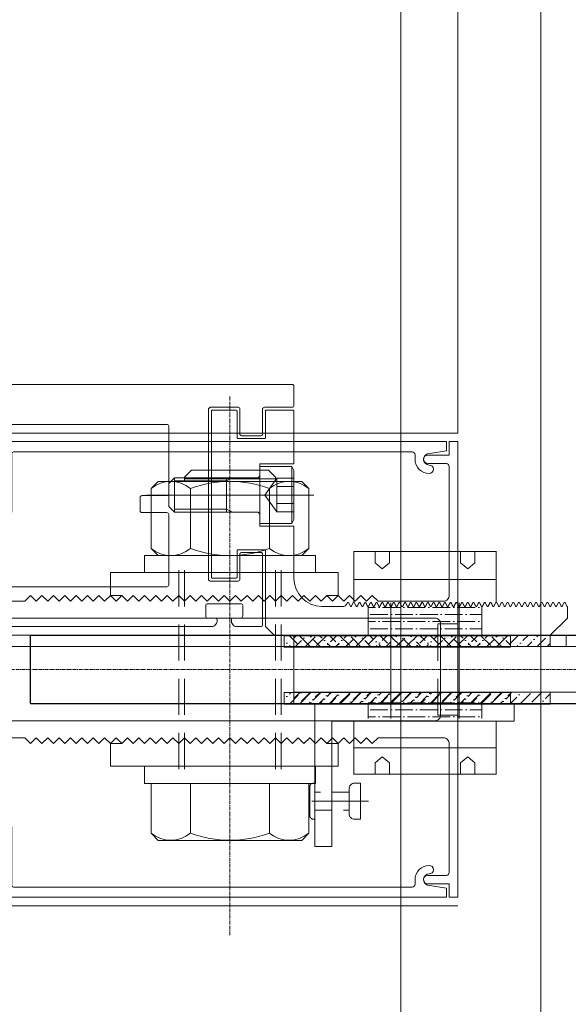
# Model space of a CAD drawing. Header units: inches. Extents: x -647532 to 3008597, y -136987 to 2557681.
# Tile 134 of 153: x 50129 to 50225, y 48724 to 48896. Entities that reach past the tile are written whole.
import ezdxf
from ezdxf import colors
from ezdxf.entities.mleader import LeaderData, LeaderLine
from ezdxf.enums import TextEntityAlignment as Align
from ezdxf.math import Vec2, Vec3

# ---------------------------------------------------------------- set-up
doc = ezdxf.new("R2010")
doc.units = ezdxf.units.IN
doc.header["$MEASUREMENT"] = 0
for name, pattern in [('BIAL-IT1I-KGD-001-IN-DWG-141 LEVEL 2 - OVERALL FIRE EXIT PLAN$0$CEN1', [13.5, 10, -1.5, 0.5, -1.5]), ('BIAL-IT1I-KGD-001-IN-DWG-141 LEVEL 2 - OVERALL FIRE EXIT PLAN$0$CENTER', [2, 1.25, -0.25, 0.25, -0.25]), ('BIAL-IT1I-KGD-001-IN-DWG-141 LEVEL 2 - OVERALL FIRE EXIT PLAN$0$HID1', [5, 3, -2]), ('BIAL-IT1I-KGD-001-IN-DWG-141 LEVEL 2 - OVERALL FIRE EXIT PLAN$0$HIDDEN', [9.525, 6.35, -3.175])]:
    doc.linetypes.add(name, pattern=pattern)
doc.layers.add('ARCH', color=8, linetype='Continuous')
for name, color, linetype, lineweight in [('FURN', 8, 'Continuous', 5), ('FURN-HATCH', 8, 'Continuous', 5), ('YD-EXTERNAL 1', 8, 'Continuous', 5)]:
    doc.layers.add(name, color=color, linetype=linetype, lineweight=lineweight)
doc.styles.add('ARIAL', font='arial.ttf')
doc.styles.get("Standard").update_dxf_attribs({"font": 'arial.ttf'})
pattern_1 = [(315, (50728.0187, 50111.9277), (0.6629126, -2.4306796), [3.125, -0.625, 0, -0.625])]
pattern_2 = [(45, (50728.0187, 47452.6674), (0.6629126, 2.4306796), [3.125, -0.625, 0, -0.625])]
pattern_3 = [(45, (50735.009, 47452.767), (0.6629126, 2.4306796), [3.125, -0.625, 0, -0.625])]

# ---------------------------------------------------------------- blocks, each defined once
blk = doc.blocks.new('BIAL-IT1I-KGD-001-IN-DWG-141 LEVEL 2 - OVERALL FIRE EXIT PLAN$0$A$C2308196E')
at = {"linetype": 'Continuous', "ltscale": 3}
h = blk.add_hatch(dxfattribs=at)
h.set_pattern_fill('ANSI36', color=256, scale=10, angle=-45, style=0)
h.set_pattern_definition([(360, (-3847.5956, -1444.022), (2.1875, 1.25), [3.125, -0.625, 0, -0.625])])
h.paths.add_polyline_path([(10.61, 24.85), (6.61, 24.85), (6.61, 21.1), (10.61, 21.1)])
h.paths.add_polyline_path([(6.61, 24.85), (-5.39, 24.85), (-5.39, 21.1), (6.61, 21.1)])
h.paths.add_polyline_path([(-5.39, 24.85), (-9.39, 24.85), (-9.39, 21.1), (-5.39, 21.1)])
h = blk.add_hatch(dxfattribs=at)
h.set_pattern_fill('ANSI36', color=256, scale=10, angle=-45, style=0)
h.set_pattern_definition([(360, (-3847.5956, -1443.2692), (2.1875, 1.25), [3.125, -0.625, 0, -0.625])])
h.paths.add_polyline_path([(6.61, 4.85, -0.284188), (6.7, 4.8), (7.02, 4.16, 0.618034), (7.2, 4.16), (7.52, 4.8, -0.618034), (7.7, 4.8), (8.02, 4.16, 0.618034), (8.2, 4.16), (8.52, 4.8, -0.618034), (8.7, 4.8), (9.02, 4.16, 0.618034), (9.2, 4.16), (9.52, 4.8, -0.618034), (9.7, 4.8), (10.02, 4.16, 0.618034), (10.2, 4.16), (10.52, 4.8, -0.28397), (10.61, 4.85), (10.61, 9.85), (6.61, 9.85)])
h.paths.add_polyline_path([(-5.39, 4.85, -0.283985), (-5.3, 4.8), (-4.98, 4.16, 0.618034), (-4.8, 4.16), (-4.48, 4.8, -0.618034), (-4.3, 4.8), (-3.98, 4.16, 0.618034), (-3.8, 4.16), (-3.48, 4.8, -0.618034), (-3.3, 4.8), (-2.98, 4.16, 0.618034), (-2.8, 4.16), (-2.48, 4.8, -0.618034), (-2.3, 4.8), (-1.98, 4.16, 0.618034), (-1.8, 4.16), (-1.48, 4.8, -0.618034), (-1.3, 4.8), (-0.98, 4.16, 0.618034), (-0.8, 4.16), (-0.48, 4.8, -0.618034), (-0.3, 4.8), (0.02, 4.16, 0.618034), (0.2, 4.16), (0.52, 4.8, -0.618034), (0.7, 4.8), (1.02, 4.16, 0.618034), (1.2, 4.16), (1.52, 4.8, -0.618034), (1.7, 4.8), (2.02, 4.16, 0.618034), (2.2, 4.16), (2.52, 4.8, -0.618034), (2.7, 4.8), (3.02, 4.16, 0.618034), (3.2, 4.16), (3.52, 4.8, -0.618034), (3.7, 4.8), (4.02, 4.16, 0.618034), (4.2, 4.16), (4.52, 4.8, -0.618034), (4.7, 4.8), (5.02, 4.16, 0.618034), (5.2, 4.16), (5.52, 4.8, -0.618034), (5.7, 4.8), (6.02, 4.16, 0.618034), (6.2, 4.16), (6.52, 4.8, -0.28397), (6.61, 4.85), (6.61, 9.85), (-5.39, 9.85)])
h.paths.add_polyline_path([(-9.39, 4.85, -0.283985), (-9.3, 4.8), (-8.98, 4.16, 0.618034), (-8.8, 4.16), (-8.48, 4.8, -0.618034), (-8.3, 4.8), (-7.98, 4.16, 0.618034), (-7.8, 4.16), (-7.48, 4.8, -0.618034), (-7.3, 4.8), (-6.98, 4.16, 0.618034), (-6.8, 4.16), (-6.48, 4.8, -0.618034), (-6.3, 4.8), (-5.98, 4.16, 0.618034), (-5.8, 4.16), (-5.48, 4.8, -0.284174), (-5.39, 4.85), (-5.39, 9.85), (-9.39, 9.85)])
for p, q in [((-11.89, 34.25), (-11.89, 29.25)), ((-11.89, 34.15), (13.11, 34.15)), ((-11.89, -5), (-11.89, 0)), ((9.89, 0), (-9.89, 0)), ((-11.89, -4.9), (13.11, -4.9))]:
    blk.add_line(p, q)
for p, q in [((13.11, 34.25), (13.11, 29.25)), ((13.11, -5), (13.11, 0))]:
    blk.add_line(p, q, dxfattribs=at)
at = {"color": 9, "linetype": 'BIAL-IT1I-KGD-001-IN-DWG-141 LEVEL 2 - OVERALL FIRE EXIT PLAN$0$HIDDEN', "ltscale": 5}
for p, q in [((-9.39, 24.4), (-9.39, 21.85)), ((-5.39, 4.1), (-5.39, 24.4)), ((6.61, 4.1), (6.61, 24.4)), ((10.61, 24.4), (10.61, 21.85)), ((-9.39, 9.85), (-9.39, 4.85)), ((10.61, 9.85), (10.61, 4.85))]:
    blk.add_line(p, q, dxfattribs=at)
at = {"color": 9, "linetype": 'BIAL-IT1I-KGD-001-IN-DWG-141 LEVEL 2 - OVERALL FIRE EXIT PLAN$0$HIDDEN', "ltscale": 3}
for points in [[(-8.14, 34.15), (-8.14, 32.19), (-6.89, 31.15), (-5.64, 32.19), (-5.64, 34.15)], [(9.36, 34.15), (9.36, 32.19), (8.11, 31.15), (6.86, 32.19), (6.86, 34.15)], [(-8.14, -4.9), (-8.14, -2.94), (-6.89, -1.9), (-5.64, -2.94), (-5.64, -4.9)], [(9.36, -4.9), (9.36, -2.94), (8.11, -1.9), (6.86, -2.94), (6.86, -4.9)]]:
    blk.add_lwpolyline(points, dxfattribs=at)
at = {"linetype": 'Continuous', "ltscale": 3}
blk.add_lwpolyline([(-11.89, 29.52), (13.11, 29.52), (13.11, 24.85), (-11.89, 24.85)], close=True, dxfattribs=at)
blk.add_lwpolyline([(-11.83, 4), (-11.89, 4), (-11.89, 0), (13.11, 0), (13.11, 4), (13.04, 4), (12.7, 4.7, 0.618034), (12.52, 4.7), (12.2, 4.06, -0.618034), (12.02, 4.06), (11.7, 4.7, 0.618034), (11.52, 4.7), (11.2, 4.06, -0.618034), (11.02, 4.06), (10.7, 4.7, 0.618034), (10.52, 4.7), (10.2, 4.06, -0.618034), (10.02, 4.06), (9.7, 4.7, 0.618034), (9.52, 4.7), (9.2, 4.06, -0.618034), (9.02, 4.06), (8.7, 4.7, 0.618034), (8.52, 4.7), (8.2, 4.06, -0.618034), (8.02, 4.06), (7.7, 4.7, 0.618034), (7.52, 4.7), (7.2, 4.06, -0.618034), (7.02, 4.06), (6.7, 4.7, 0.618034), (6.52, 4.7), (6.2, 4.06, -0.618034), (6.02, 4.06), (5.7, 4.7, 0.618034), (5.52, 4.7), (5.2, 4.06, -0.618034), (5.02, 4.06), (4.7, 4.7, 0.618034), (4.52, 4.7), (4.2, 4.06, -0.618034), (4.02, 4.06), (3.7, 4.7, 0.618034), (3.52, 4.7), (3.2, 4.06, -0.618034), (3.02, 4.06), (2.7, 4.7, 0.618034), (2.52, 4.7), (2.2, 4.06, -0.618034), (2.02, 4.06), (1.7, 4.7, 0.618034), (1.52, 4.7), (1.2, 4.06, -0.618034), (1.02, 4.06), (0.7, 4.7, 0.618034), (0.52, 4.7), (0.2, 4.06, -0.618034), (0.02, 4.06), (-0.3, 4.7, 0.618034), (-0.48, 4.7), (-0.8, 4.06, -0.618034), (-0.98, 4.06), (-1.3, 4.7, 0.618034), (-1.48, 4.7), (-1.8, 4.06, -0.618034), (-1.98, 4.06), (-2.3, 4.7, 0.618034), (-2.48, 4.7), (-2.8, 4.06, -0.618034), (-2.98, 4.06), (-3.3, 4.7, 0.618034), (-3.48, 4.7), (-3.8, 4.06, -0.618034), (-3.98, 4.06), (-4.3, 4.7, 0.618034), (-4.48, 4.7), (-4.8, 4.06, -0.618034), (-4.98, 4.06), (-5.3, 4.7, 0.618034), (-5.48, 4.7), (-5.8, 4.06, -0.618034), (-5.98, 4.06), (-6.3, 4.7, 0.618034), (-6.48, 4.7), (-6.8, 4.06, -0.618034), (-6.98, 4.06), (-7.3, 4.7, 0.618034), (-7.48, 4.7), (-7.8, 4.06, -0.618034), (-7.98, 4.06), (-8.3, 4.7, 0.618034), (-8.48, 4.7), (-8.8, 4.06, -0.618034), (-8.98, 4.06), (-9.3, 4.7, 0.618034), (-9.48, 4.7), (-9.8, 4.06, -0.618034), (-9.98, 4.06), (-10.3, 4.7, 0.618034), (-10.48, 4.7), (-10.8, 4.06, -0.618034), (-10.98, 4.06), (-11.3, 4.7, 0.618034), (-11.48, 4.7), (-11.83, 4)], format="xyb", dxfattribs=at)
blk = doc.blocks.new('BIAL-IT1I-KGD-001-IN-DWG-141 LEVEL 2 - OVERALL FIRE EXIT PLAN$0$b-pr330d')
at = {"color": 1, "linetype": 'BIAL-IT1I-KGD-001-IN-DWG-141 LEVEL 2 - OVERALL FIRE EXIT PLAN$0$HID1'}
for p, q in [((0, -3.2), (0, 3.2)), ((0, 1.58), (6, 1.58)), ((6, -1.58), (0, -1.58))]:
    blk.add_line(p, q, dxfattribs=at)
at = {"color": 7, "linetype": 'BIAL-IT1I-KGD-001-IN-DWG-141 LEVEL 2 - OVERALL FIRE EXIT PLAN$0$CEN1'}
blk.add_line((9.44, 0), (-1.85, 0), dxfattribs=at)
blk.add_lwpolyline([(-0.91, 2.48), (-0.91, -2.48, 0.414214), (-0.21, -3.17), (0, -3.17), (0, 3.17), (-0.21, 3.17, 0.414214)], format="xyb", close=True)
at = {"color": 1, "linetype": 'Continuous'}
blk.add_lwpolyline([(6, 2.17), (6, -2.17, 0.414214), (7, -3.17), (8, -3.17), (8, 3.17), (7, 3.17, 0.414214)], format="xyb", close=True, dxfattribs=at)
blk = doc.blocks.new('BIAL-IT1I-KGD-001-IN-DWG-141 LEVEL 2 - OVERALL FIRE EXIT PLAN$0$Hexagon Socket Head Bolt (M6)')
at = {"ltscale": 0.1}
for p, q in [((-1389.26, 101.15), (-1394.86, 101.15)), ((-1394.86, 101.15), (-1394.86, 91.15)), ((-1389.26, 101.15), (-1389.26, 91.15)), ((-1389.26, 101.15), (-1388.86, 100.46)), ((-1388.86, 100.46), (-1388.86, 91.85)), ((-1410.86, 98.15), (-1409.86, 99.15)), ((-1409.86, 99.15), (-1409.86, 93.15)), ((-1395.36, 99.15), (-1409.86, 99.15)), ((-1409.86, 98.65), (-1400.68, 98.65)), ((-1400.68, 99.15), (-1400.68, 93.15)), ((-1399.68, 99.15), (-1400.68, 98.65)), ((-1393.95, 96.15), (-1391.86, 99.1)), ((-1391.86, 99.1), (-1388.86, 99.1)), ((-1391.86, 99.1), (-1391.86, 93.2)), ((-1410.86, 98.15), (-1410.86, 94.15)), ((-1388.86, 97.63), (-1391.86, 97.63)), ((-1393.95, 96.15), (-1391.86, 93.2)), ((-1410.86, 94.15), (-1409.86, 93.15)), ((-1409.86, 93.65), (-1400.68, 93.65)), ((-1399.68, 93.15), (-1400.68, 93.65)), ((-1388.86, 94.68), (-1391.86, 94.68)), ((-1395.36, 93.15), (-1409.86, 93.15)), ((-1391.86, 93.2), (-1388.86, 93.2)), ((-1389.26, 91.15), (-1388.86, 91.85)), ((-1389.26, 91.15), (-1394.86, 91.15))]:
    blk.add_line(p, q, dxfattribs=at)
at = {"ltscale": 5}
blk.add_line((-1414.78, 96.15), (-1385.4, 96.15), dxfattribs=at)
at = {"ltscale": 0.1}
for centre, start, end in [((-1395.36, 99.65), 270, 0), ((-1395.36, 92.65), 0, 90)]:
    blk.add_arc(centre, 0.5, start, end, dxfattribs=at)
blk = doc.blocks.new('BIAL-IT1I-KGD-001-IN-DWG-141 LEVEL 2 - OVERALL FIRE EXIT PLAN$0$A$C4C907AF7')
at = {"lineweight": -3, "ltscale": 1000}
for p, q in [((94, 146.56), (94, 261.56)), ((106, 146.56), (106, 261.56))]:
    blk.add_line(p, q, dxfattribs=at)
at = {"linetype": 'BIAL-IT1I-KGD-001-IN-DWG-141 LEVEL 2 - OVERALL FIRE EXIT PLAN$0$CENTER', "ltscale": 0.5}
for p, q in [((100, 0), (100, 249.34)), ((53.33, 181.56), (147.94, 181.56))]:
    blk.add_line(p, q, dxfattribs=at)
for p, q in [((58.5, 121.56), (58.5, 221.56)), ((141.5, 221.56), (524.65, 221.56)), ((141.5, 121.56), (141.5, 221.56)), ((70, 194.17), (71.25, 195.42)), ((71.25, 195.42), (80, 195.42)), ((120, 194.17), (121.25, 195.42)), ((131.75, 195.42), (121.25, 195.42)), ((133, 194.17), (131.75, 195.42)), ((70, 194.17), (70, 168.96)), ((120, 194.17), (120, 168.96)), ((133, 194.17), (133, 168.96)), ((71.25, 188.49), (80, 188.49)), ((131.75, 188.49), (121.25, 188.49)), ((133, 189.56), (133.75, 189.56)), ((133.5, 189.56), (133.5, 173.56)), ((133.75, 189.56), (135, 188.31)), ((135, 188.31), (135, 174.81)), ((71.25, 174.63), (80, 174.63)), ((131.75, 174.63), (121.25, 174.63)), ((135, 174.81), (133.75, 173.56)), ((133, 173.56), (133.75, 173.56)), ((70, 168.96), (71.25, 167.71)), ((71.25, 167.71), (80, 167.71)), ((120, 168.96), (121.25, 167.71)), ((131.75, 167.71), (121.25, 167.71)), ((133, 168.96), (131.75, 167.71))]:
    blk.add_line(p, q)
at = {"linetype": 'ByBlock'}
for p, q in [((92, 218.06), (92, 221.56)), ((108, 218.06), (108, 221.56)), ((138.46, 216.27), (138.46, 216.27))]:
    blk.add_line(p, q, dxfattribs=at)
at = {"linetype": 'BIAL-IT1I-KGD-001-IN-DWG-141 LEVEL 2 - OVERALL FIRE EXIT PLAN$0$HIDDEN'}
for p, q in [((108, 221.56), (92, 221.56)), ((92, 218.06), (108, 218.06)), ((82.5, 190.56), (117.5, 190.56)), ((82.5, 189.56), (117.5, 189.56)), ((82.5, 173.56), (117.5, 173.56)), ((82.5, 172.56), (117.5, 172.56))]:
    blk.add_line(p, q, dxfattribs=at)
at = {"lineweight": -3}
blk.add_line((94, 146.56), (106, 146.56), dxfattribs=at)
at = {"linetype": 'ByBlock'}
blk.add_lwpolyline([(88, 137.56), (88, 145.56), (87, 146.56), (88, 147.56), (87, 148.56), (88, 149.56), (87, 150.56), (88, 151.56), (87, 152.56), (88, 153.56), (87, 154.56), (88, 155.56), (87, 156.56), (88, 157.56), (87, 158.56), (88, 159.56), (87, 160.56), (88, 161.56), (87, 162.56), (88, 163.56), (87, 164.56), (88, 165.56), (87, 166.56), (88, 167.56), (87, 168.56), (88, 169.56), (87, 170.56), (88, 171.56), (87, 172.56), (88, 173.56), (87, 174.56), (88, 175.56), (87, 176.56), (88, 177.56), (87, 178.56), (88, 179.56), (87, 180.56), (88, 181.56), (87, 182.56), (88, 183.56), (87, 184.56), (88, 185.56), (87, 186.56), (88, 187.56), (87, 188.56), (88, 189.56), (87, 190.56), (88, 191.56), (87, 192.56), (88, 193.56), (87, 194.56), (88, 195.56), (87, 196.56), (88, 197.56), (87, 198.56), (88, 199.56), (87, 200.56), (88, 201.56), (87, 202.56), (88, 203.56), (87, 204.56), (88, 205.56), (87, 206.56), (88, 207.56), (88, 219.06, 0.414214), (87, 220.06), (64.35, 220.06, 0.414214), (63.85, 219.56), (63.85, 216.31, -1), (62.35, 216.31), (62.35, 220.06), (60, 220.06), (60, 221.56), (140, 221.56), (140, 220.06), (137.65, 220.06), (137.65, 216.31, -1), (136.15, 216.31), (136.15, 219.56, 0.414214), (135.65, 220.06), (113, 220.06, 0.414214), (112, 219.06), (112, 207.56), (113, 206.56), (112, 205.56), (113, 204.56), (112, 203.56), (113, 202.56), (112, 201.56), (113, 200.56), (112, 199.56), (113, 198.56), (112, 197.56), (113, 196.56), (112, 195.56), (113, 194.56), (112, 193.56), (113, 192.56), (112, 191.56), (113, 190.56), (112, 189.56), (113, 188.56), (112, 187.56), (113, 186.56), (112, 185.56), (113, 184.56), (112, 183.56), (113, 182.56), (112, 181.56), (113, 180.56), (112, 179.56), (113, 178.56), (112, 177.56), (113, 176.56), (112, 175.56), (113, 174.56), (112, 173.56), (113, 172.56), (112, 171.56), (113, 170.56), (112, 169.56), (113, 168.56), (112, 167.56), (113, 166.56), (112, 165.56), (113, 164.56), (112, 163.56), (113, 162.56), (112, 161.56), (113, 160.56), (112, 159.56), (113, 158.56), (112, 157.56), (113, 156.56), (112, 155.56), (113, 154.56), (112, 153.56), (113, 152.56), (112, 151.56), (113, 150.56), (112, 149.56), (113, 148.56), (112, 147.56), (113, 146.56), (112, 145.56), (112, 137.56, 0.414214)], format="xyb", dxfattribs=at)
for points in [[(62.3, 214.06, 0.414214), (61.8, 213.56), (61.8, 143.56, 0.414214), (62.1, 143.26), (72.2, 143.26, -0.414214), (72.5, 142.96), (72.5, 142.02, -0.267949), (72.35, 141.76), (71.25, 141.13, -0.414214), (70.57, 141.31), (70.28, 141.81, 0.267949), (69.85, 142.06), (62.1, 142.06, 0.414214), (61.8, 141.76), (61.8, 121.56), (60, 121.56), (60, 219.56), (61.6, 219.56), (62.14, 216.27, 0.86287), (64.1, 216.56, -1), (65.6, 216.56, -0.414214), (63.1, 214.06)], [(137.7, 214.06, -0.414214), (138.2, 213.56), (138.2, 143.56, -0.414214), (137.9, 143.26), (127.8, 143.26, 0.414214), (127.5, 142.96), (127.5, 142.02, 0.267949), (127.65, 141.76), (128.75, 141.13, 0.414214), (129.43, 141.31), (129.72, 141.81, -0.267949), (130.16, 142.06), (137.9, 142.06, -0.414214), (138.2, 141.76), (138.2, 121.56), (140, 121.56), (140, 219.56), (138.4, 219.56), (137.86, 216.27, -0.86287), (135.9, 216.56, 1), (134.4, 216.56, 0.414214), (136.9, 214.06)], [(108, 135.56), (92, 135.56, -0.414214), (91, 136.56), (91, 217.56, -0.414214), (92, 218.56), (108, 218.56, -0.414214), (109, 217.56), (109, 136.56, -0.414214)]]:
    blk.add_lwpolyline(points, format="xyb", close=True, dxfattribs=at)
for points in [[(83, 200.56), (87, 200.56), (87, 198.56), (88, 197.56), (87, 196.56), (88, 195.56), (87, 194.56), (88, 193.56), (87, 192.56), (88, 191.56), (87, 190.56), (88, 189.56), (87, 188.56), (88, 187.56), (87, 186.56), (88, 185.56), (87, 184.56), (88, 183.56), (87, 182.56), (88, 181.56), (87, 180.56), (88, 179.56), (87, 178.56), (88, 177.56), (87, 176.56), (88, 175.56), (87, 174.56), (88, 173.56), (87, 172.56), (88, 171.56), (87, 170.56), (88, 169.56), (87, 168.56), (88, 167.56), (87, 166.56), (88, 165.56), (87, 164.56), (88, 163.56), (87, 162.56), (87, 160.56), (83, 160.56)], [(117, 200.56), (113, 200.56), (113, 198.56), (112, 197.56), (113, 196.56), (112, 195.56), (113, 194.56), (112, 193.56), (113, 192.56), (112, 191.56), (113, 190.56), (112, 189.56), (113, 188.56), (112, 187.56), (113, 186.56), (112, 185.56), (113, 184.56), (112, 183.56), (113, 182.56), (112, 181.56), (113, 180.56), (112, 179.56), (113, 178.56), (112, 177.56), (113, 176.56), (112, 175.56), (113, 174.56), (112, 173.56), (113, 172.56), (112, 171.56), (113, 170.56), (112, 169.56), (113, 168.56), (112, 167.56), (113, 166.56), (112, 165.56), (113, 164.56), (112, 163.56), (113, 162.56), (113, 160.56), (117, 160.56)]]:
    blk.add_lwpolyline(points, close=True, dxfattribs=at)
for points in [[(80, 166.56), (83, 166.56), (83, 196.56), (80, 196.56)], [(120, 166.56), (117, 166.56), (117, 196.56), (120, 196.56)]]:
    blk.add_lwpolyline(points, close=True)
for centre, radius, start, end in [((75.43, 191.95), 5.42, 140.3167, 219.6833), ((125.43, 191.95), 5.42, 140.3167, 219.6833), ((127.58, 191.95), 5.42, 320.3167, 39.6833), ((89.83, 181.56), 19.82, 159.5452, 200.4548), ((139.83, 181.56), 19.82, 159.5452, 200.4548), ((113.18, 181.56), 19.82, 339.5452, 20.4548), ((75.43, 171.17), 5.42, 140.3167, 219.6833), ((125.43, 171.17), 5.42, 140.3167, 219.6833), ((127.58, 171.17), 5.42, 320.3167, 39.6833)]:
    blk.add_arc(centre, radius, start, end)
blk = doc.blocks.new('BIAL-IT1I-KGD-001-IN-DWG-141 LEVEL 2 - OVERALL FIRE EXIT PLAN$0$TYPE 2')
blk.add_line((141.5, 221.56), (4058.5, 221.56))
blk = doc.blocks.new('_TagSlot')
at = {"color": 0, "linetype": 'ByBlock', "lineweight": -2, "transparency": 16777216}
for p, q in [((-4, 4), (4, 4)), ((-4, -4), (4, -4))]:
    blk.add_line(p, q, dxfattribs=at)
for centre, start, end in [((-4, 0), 90, 270), ((4, 0), 270, 90)]:
    blk.add_arc(centre, 4, start, end, dxfattribs=at)
at = {"layer": 'FURN', "color": 0, "transparency": 16777216, "style": 'ARIAL'}
blk.add_attdef('M-01', text='', height=2.5, dxfattribs=at).set_placement((0, -1.5), align=Align.CENTER)
blk = doc.blocks.new('_DotSmall')
at = {"color": 0, "linetype": 'ByBlock', "const_width": 0.5}
blk.add_lwpolyline([(-0.0625, 0, 1), (0.0625, 0, 1)], format="xyb", close=True, dxfattribs=at)
blk = doc.blocks.new('ARCH')
at = {"layer": 'YD-EXTERNAL 1', "linetype": 'Continuous', "ltscale": 5}
h = blk.add_hatch(dxfattribs=at)
h.set_pattern_fill('ANSI36', color=256, scale=10, angle=-180, style=0)
h.set_pattern_definition(pattern_1)
h.paths.add_polyline_path([(50175.124, 48786.298), (50214.865, 48786.298), (50214.865, 48788.298), (50175.124, 48788.298)])
h = blk.add_hatch(dxfattribs=at)
h.set_pattern_fill('ANSI36', color=256, scale=10, angle=-180, style=0)
h.set_pattern_definition(pattern_1)
h.paths.add_polyline_path([(50175.124, 48786.298), (50214.865, 48786.298), (50214.865, 48788.298), (50175.124, 48788.298)])
h = blk.add_hatch(dxfattribs=at)
h.set_pattern_fill('ANSI36', color=256, scale=10, style=0)
h.set_pattern_definition(pattern_3)
h.paths.add_polyline_path([(50176.846, 48786.397), (50221.856, 48786.397), (50221.856, 48788.397), (50176.846, 48788.397)])
h = blk.add_hatch(dxfattribs=at)
h.set_pattern_fill('ANSI36', color=256, scale=10, style=0)
h.set_pattern_definition(pattern_3)
h.paths.add_polyline_path([(50176.846, 48786.397), (50221.856, 48786.397), (50221.856, 48788.397), (50176.846, 48788.397)])
h = blk.add_hatch(dxfattribs=at)
h.set_pattern_fill('ANSI36', color=256, scale=10, angle=-180, style=0)
h.set_pattern_definition(pattern_2)
h.paths.add_polyline_path([(50175.124, 48778.298), (50214.865, 48778.298), (50214.865, 48776.298), (50175.124, 48776.298)])
h = blk.add_hatch(dxfattribs=at)
h.set_pattern_fill('ANSI36', color=256, scale=10, angle=-180, style=0)
h.set_pattern_definition(pattern_2)
h.paths.add_polyline_path([(50175.124, 48778.298), (50214.865, 48778.298), (50214.865, 48776.298), (50175.124, 48776.298)])
h = blk.add_hatch(dxfattribs=at)
h.set_pattern_fill('ANSI36', color=256, scale=10, style=0)
h.set_pattern_definition(pattern_3)
h.paths.add_polyline_path([(50176.846, 48778.397), (50221.856, 48778.397), (50221.856, 48776.298), (50176.846, 48776.298)])
h = blk.add_hatch(dxfattribs=at)
h.set_pattern_fill('ANSI36', color=256, scale=10, style=0)
h.set_pattern_definition(pattern_3)
h.paths.add_polyline_path([(50176.846, 48778.397), (50221.856, 48778.397), (50221.856, 48776.298), (50176.846, 48776.298)])
at = {"layer": 'YD-EXTERNAL 1'}
for p, q in [((50220.177, 90843.513), (50220.177, 48212.125)), ((50018.893, 48788.397), (50224.625, 48788.397)), ((50224.625, 48788.397), (50224.625, 48786.397)), ((50018.893, 48786.397), (50224.625, 48786.397))]:
    blk.add_line(p, q, dxfattribs=at)
for points in [[(50110.866, 48789.897), (50162.346, 48789.897, 0.4527666), (50163.337, 48791.027, 0.4855833), (50163.046, 48791.397), (50161.646, 48791.397, -0.4142136), (50161.346, 48791.697), (50161.346, 48793.597, -0.4142136), (50161.646, 48793.897), (50167.546, 48793.897, -0.4142136), (50167.846, 48793.597), (50167.846, 48791.697, -0.4142136), (50167.546, 48791.397), (50166.146, 48791.397, 0.4855833), (50165.854, 48791.027, 0.4527666), (50166.846, 48789.897), (50171.046, 48789.897, 0.4142136), (50171.346, 48790.197), (50171.346, 48802.597, 0.4142136), (50171.046, 48802.897), (50167.646, 48802.897, 0.4142136), (50167.346, 48802.597), (50167.346, 48798.197, -0.4142136), (50167.046, 48797.897), (50162.146, 48797.897, -0.4142136), (50161.846, 48798.197), (50161.846, 48828.097), (50162.146, 48828.397), (50167.046, 48828.397, -0.4142136), (50167.346, 48828.097), (50167.346, 48823.697, 0.4142136), (50167.646, 48823.397), (50171.046, 48823.397, 0.4142136), (50171.346, 48823.697), (50171.346, 48828.097, -0.4142136), (50171.646, 48828.397), (50176.546, 48828.397, 0.4142136), (50176.846, 48828.697), (50176.846, 48832.097, 0.4142136), (50176.546, 48832.397), (50079.866, 48832.397, 1)], [(50087.666, 48825.397), (50154.546, 48825.397, -0.4142136), (50154.846, 48825.097), (50154.846, 48813.197, -0.4142136), (50154.546, 48812.897), (50150.146, 48812.897, 0.4142136), (50149.846, 48812.597), (50149.846, 48810.197, 0.4142136), (50150.146, 48809.897), (50154.546, 48809.897, -0.4142136), (50154.846, 48809.597), (50154.846, 48797.197, -0.4142136), (50154.546, 48796.897), (50116.166, 48796.897, -0.4142136)]]:
    blk.add_lwpolyline(points, format="xyb", dxfattribs=at)
at = {"layer": 'YD-EXTERNAL 1', "linetype": 'Continuous', "ltscale": 0.1}
blk.add_lwpolyline([(50193.758, 48793.469), (50193.766, 48793.452, 0.618034), (50193.945, 48793.452), (50194.266, 48794.095, -0.618034), (50194.445, 48794.095), (50194.766, 48793.452, 0.618034), (50194.945, 48793.452), (50195.266, 48794.095, -0.618034), (50195.445, 48794.095), (50195.766, 48793.452, 0.618034), (50195.945, 48793.452), (50196.266, 48794.095, -0.618034), (50196.445, 48794.095), (50196.766, 48793.452, 0.618034), (50196.945, 48793.452), (50197.266, 48794.095, -0.618034), (50197.445, 48794.095), (50197.766, 48793.452, 0.618034), (50197.945, 48793.452), (50198.266, 48794.095, -0.618034), (50198.445, 48794.095), (50198.766, 48793.452, 0.618034), (50198.945, 48793.452), (50199.266, 48794.095, -0.618034), (50199.445, 48794.095), (50199.766, 48793.452, 0.618034), (50199.945, 48793.452), (50200.266, 48794.095, -0.618034), (50200.445, 48794.095), (50200.766, 48793.452, 0.618034), (50200.945, 48793.452), (50201.266, 48794.095, -0.618034), (50201.445, 48794.095), (50201.766, 48793.452, 0.618034), (50201.945, 48793.452), (50202.266, 48794.095, -0.618034), (50202.445, 48794.095), (50202.766, 48793.452, 0.618034), (50202.945, 48793.452), (50203.266, 48794.095, -0.618034), (50203.445, 48794.095), (50203.766, 48793.452, 0.618034), (50203.945, 48793.452), (50204.266, 48794.095, -0.618034), (50204.445, 48794.095), (50204.766, 48793.452, 0.618034), (50204.945, 48793.452), (50205.266, 48794.095, -0.618034), (50205.445, 48794.095), (50205.766, 48793.452, 0.618034), (50205.945, 48793.452), (50206.266, 48794.095, -0.618034), (50206.445, 48794.095), (50206.766, 48793.452, 0.618034), (50206.945, 48793.452), (50207.266, 48794.095, -0.618034), (50207.445, 48794.095), (50207.766, 48793.452, 0.618034), (50207.945, 48793.452), (50208.266, 48794.095, -0.618034), (50208.445, 48794.095), (50208.766, 48793.452, 0.618034), (50208.945, 48793.452), (50209.266, 48794.095, -0.618034), (50209.445, 48794.095), (50209.766, 48793.452, 0.618034), (50209.945, 48793.452), (50210.266, 48794.095, -0.618034), (50210.445, 48794.095), (50210.766, 48793.452, 0.618034), (50210.945, 48793.452), (50211.266, 48794.095, -0.618034), (50211.445, 48794.095), (50211.766, 48793.452, 0.618034), (50211.945, 48793.452), (50212.266, 48794.095, -0.618034), (50212.445, 48794.095), (50212.766, 48793.452, 0.618034), (50212.945, 48793.452), (50213.266, 48794.095, -0.618034), (50213.445, 48794.095), (50213.766, 48793.452, 0.618034), (50213.945, 48793.452), (50214.266, 48794.095, -0.618034), (50214.445, 48794.095), (50214.766, 48793.452, 0.618034), (50214.945, 48793.452), (50215.266, 48794.095, -0.618034), (50215.445, 48794.095), (50215.766, 48793.452, 0.618034), (50215.945, 48793.452), (50216.266, 48794.095, -0.618034), (50216.445, 48794.095), (50216.766, 48793.452, 0.618034), (50216.945, 48793.452), (50217.266, 48794.095, -0.618034), (50217.445, 48794.095), (50217.766, 48793.452, 0.618034), (50217.945, 48793.452), (50218.266, 48794.095, -0.618034), (50218.445, 48794.095), (50218.766, 48793.452, 0.618034), (50218.945, 48793.452), (50219.266, 48794.095, -0.618034), (50219.445, 48794.095), (50219.766, 48793.452, 0.618034), (50219.945, 48793.452), (50220.266, 48794.095, -0.618034), (50220.445, 48794.095), (50220.766, 48793.452, 0.618034), (50220.945, 48793.452), (50221.266, 48794.095, -0.618034), (50221.445, 48794.095), (50221.766, 48793.452, 0.618034), (50221.945, 48793.452), (50222.266, 48794.095, -0.618034), (50222.445, 48794.095), (50222.766, 48793.452, 0.618034), (50222.945, 48793.452), (50223.266, 48794.095, -0.618034), (50223.445, 48794.095), (50223.766, 48793.452, 0.618034), (50223.945, 48793.452), (50224.266, 48794.095, -0.618034), (50224.445, 48794.095), (50224.766, 48793.452, 0.284079), (50224.856, 48793.397), (50224.856, 48791.397), (50221.856, 48788.397), (50173.346, 48788.397), (50171.846, 48789.897), (50171.846, 48803.197, 0.4142136), (50171.646, 48803.397), (50167.046, 48803.397, 0.4142136), (50166.846, 48803.197), (50166.846, 48798.597, -0.4142136), (50166.646, 48798.397), (50162.546, 48798.397, -0.4142136), (50162.346, 48798.597), (50162.346, 48827.697, -0.4142136), (50162.546, 48827.897), (50166.646, 48827.897, -0.4142136), (50166.846, 48827.697), (50166.846, 48823.097, 0.4142136), (50167.046, 48822.897), (50171.646, 48822.897, 0.4142136), (50171.846, 48823.097), (50171.846, 48827.697, -0.4142136), (50172.046, 48827.897), (50176.646, 48827.897, -0.4142136), (50176.846, 48827.697), (50176.846, 48818.497), (50170.846, 48818.497), (50170.846, 48807.497), (50176.846, 48807.497), (50176.846, 48798.397, 0.408168), (50181.742, 48793.398), (50185.3, 48793.398, 0.284079), (50186.194, 48793.951), (50186.266, 48794.095, -0.618034), (50186.445, 48794.095), (50186.766, 48793.452, 0.618034), (50186.945, 48793.452), (50187.266, 48794.095, -0.618034), (50187.445, 48794.095), (50187.766, 48793.452, 0.618034), (50187.945, 48793.452), (50188.266, 48794.095, -0.618034), (50188.445, 48794.095), (50188.766, 48793.452, 0.618034), (50188.945, 48793.452), (50189.266, 48794.095, -0.618034), (50189.445, 48794.095), (50189.766, 48793.452, 0.618034), (50189.945, 48793.452), (50190.266, 48794.095, -0.618034), (50190.445, 48794.095), (50190.766, 48793.452, 0.618034), (50190.945, 48793.452), (50191.266, 48794.095, -0.618034), (50191.445, 48794.095), (50191.766, 48793.452, 0.618034), (50191.945, 48793.452), (50192.266, 48794.095, -0.618034), (50192.445, 48794.095), (50192.766, 48793.452, 0.618034), (50192.945, 48793.452), (50193.266, 48794.095, -0.618034), (50193.445, 48794.095), (50193.766, 48793.452, 0.618034)], format="xyb", dxfattribs=at)
for points in [[(50175.124, 48786.298), (50214.865, 48786.298), (50214.865, 48788.298), (50175.124, 48788.298)], [(50175.124, 48786.298), (50214.865, 48786.298), (50214.865, 48788.298), (50175.124, 48788.298)], [(50176.846, 48786.397), (50221.856, 48786.397), (50221.856, 48788.397), (50176.846, 48788.397)], [(50176.846, 48786.397), (50221.856, 48786.397), (50221.856, 48788.397), (50176.846, 48788.397)], [(50175.124, 48778.298), (50214.865, 48778.298), (50214.865, 48776.298), (50175.124, 48776.298)], [(50175.124, 48778.298), (50214.865, 48778.298), (50214.865, 48776.298), (50175.124, 48776.298)], [(50176.846, 48778.397), (50221.856, 48778.397), (50221.856, 48776.298), (50176.846, 48776.298)], [(50176.846, 48778.397), (50221.856, 48778.397), (50221.856, 48776.298), (50176.846, 48776.298)]]:
    blk.add_lwpolyline(points, close=True, dxfattribs=at)
at = {"layer": 'YD-EXTERNAL 1', "ltscale": 0.1}
blk.add_lwpolyline([(50176.846, 48778.397), (50176.846, 48786.397), (50233.846, 48786.397), (50236.846, 48783.397), (50236.846, 48781.397), (50233.846, 48778.397)], close=True, dxfattribs=at)
at = {"layer": 'YD-EXTERNAL 1'}
blk.add_lwpolyline([(50180.515, 48751.298), (50180.515, 48776.298), (50215.515, 48776.298), (50215.515, 48773.298), (50183.515, 48773.298), (50183.515, 48751.298)], close=True, dxfattribs=at)
at = {"layer": 'YD-EXTERNAL 1', "rotation": 269.9999999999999}
blk.add_blockref('BIAL-IT1I-KGD-001-IN-DWG-141 LEVEL 2 - OVERALL FIRE EXIT PLAN$0$TYPE 2', (49974.044, 52662.363), dxfattribs=at)
at = {"layer": 'YD-EXTERNAL 1', "xscale": -1}
for name, p, rotation in [('BIAL-IT1I-KGD-001-IN-DWG-141 LEVEL 2 - OVERALL FIRE EXIT PLAN$0$A$C4C907AF7', (49984.044, 48682.363), 269.9999999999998), ('BIAL-IT1I-KGD-001-IN-DWG-141 LEVEL 2 - OVERALL FIRE EXIT PLAN$0$A$C2308196E', (50199.249, 48798.15), 180), ('BIAL-IT1I-KGD-001-IN-DWG-141 LEVEL 2 - OVERALL FIRE EXIT PLAN$0$b-pr330d', (50180.515, 48759.23), 180)]:
    blk.add_blockref(name, p, dxfattribs=dict(at, rotation=rotation))
at = {"layer": 'YD-EXTERNAL 1', "linetype": 'Continuous'}
blk.add_blockref('BIAL-IT1I-KGD-001-IN-DWG-141 LEVEL 2 - OVERALL FIRE EXIT PLAN$0$Hexagon Socket Head Bolt (M6)', (51565.706, 48716.845), dxfattribs=at)
at = {"layer": 'FURN-HATCH', "linetype": 'Continuous'}
ml = blk.add_multileader_block('Standard', dxfattribs=at)
ml.set_content('_TagSlot', color=256, scale=-11.71875)
ml.set_attribute('M-01', 'VNR1', width=0)
ml.set_leader_properties(color=256, linetype='ByLayer', lineweight=-1)
ml.set_arrow_properties(name='DOTSMALL')
ml.build(insert=Vec2(0, 0))
ml.multileader.update_dxf_attribs({"dogleg_length": 115.809, "arrow_head_size": 28.235})
ctx = ml.context
ctx.base_point, ctx.char_height, ctx.arrow_head_size, ctx.landing_gap_size, ctx.plane_origin = Vec3(101476.346, 52296.962), 200, 28.235, 4, Vec3(100757.024, 52076.672)
notes = []
notes.append((ctx, [(0, (0, 0, 0), (0, 0), (1, 0), 1, [])]))
ctx.block.insert, ctx.block.rotation, ctx.block.scale = Vec3(101570.096, 52296.962), 3.1415927, Vec3(-11.71875, 11.71875, 11.71875)
ml = blk.add_multileader_block('Standard', dxfattribs=at)
ml.set_content('_TagSlot', color=256, scale=-11.71875)
ml.set_attribute('M-01', 'VNR1', width=0)
ml.set_leader_properties(color=256, linetype='ByLayer', lineweight=-1)
ml.set_arrow_properties(name='DOTSMALL')
ml.build(insert=Vec2(0, 0))
ml.multileader.update_dxf_attribs({"dogleg_length": 115.809, "arrow_head_size": 28.235})
ctx = ml.context
ctx.base_point, ctx.char_height, ctx.arrow_head_size, ctx.landing_gap_size, ctx.plane_origin = Vec3(97954.669, 52254.917), 200, 28.235, 4, Vec3(97235.347, 52034.627)
notes.append((ctx, [(0, (0, 0, 0), (0, 0), (1, 0), 1, [])]))
ctx.block.insert, ctx.block.rotation, ctx.block.scale = Vec3(98048.419, 52254.917), 3.1415927, Vec3(-11.71875, 11.71875, 11.71875)
ml = blk.add_multileader_block('Standard', dxfattribs=at)
ml.set_content('_TagSlot', color=256, scale=-11.71875)
ml.set_attribute('M-01', 'VNR1', width=0)
ml.set_leader_properties(color=256, linetype='ByLayer', lineweight=-1)
ml.set_arrow_properties(name='DOTSMALL')
ml.build(insert=Vec2(0, 0))
ml.multileader.update_dxf_attribs({"dogleg_length": 115.809, "arrow_head_size": 28.235})
ctx = ml.context
ctx.base_point, ctx.char_height, ctx.arrow_head_size, ctx.landing_gap_size, ctx.plane_origin = Vec3(99751.234, 51693.272), 200, 28.235, 4, Vec3(99031.911, 51472.982)
notes.append((ctx, [(0, (0, 0, 0), (0, 0), (1, 0), 1, [])]))
ctx.block.insert, ctx.block.rotation, ctx.block.scale = Vec3(99844.984, 51693.272), 3.1415927, Vec3(-11.71875, 11.71875, 11.71875)
for ctx, leaders in notes:
    for number, flags, end, landing, length, lines in leaders:
        leader = LeaderData()
        leader.index, (leader.has_last_leader_line, leader.has_dogleg_vector, leader.attachment_direction) = number, flags
        leader.last_leader_point, leader.dogleg_vector, leader.dogleg_length = Vec3(end), Vec3(landing), length
        for number, points, colour, breaks in lines:
            line = LeaderLine()
            line.index, line.vertices, line.color, line.breaks = number, Vec3.list(points), colors.encode_raw_color(colour), breaks
            leader.lines.append(line)
        ctx.leaders.append(leader)

msp = doc.modelspace()

# ---------------------------------------------------------------- block references
at = {"layer": 'ARCH'}
msp.add_blockref('ARCH', (0, 0), dxfattribs=at)

doc.saveas('drawing.dxf')
